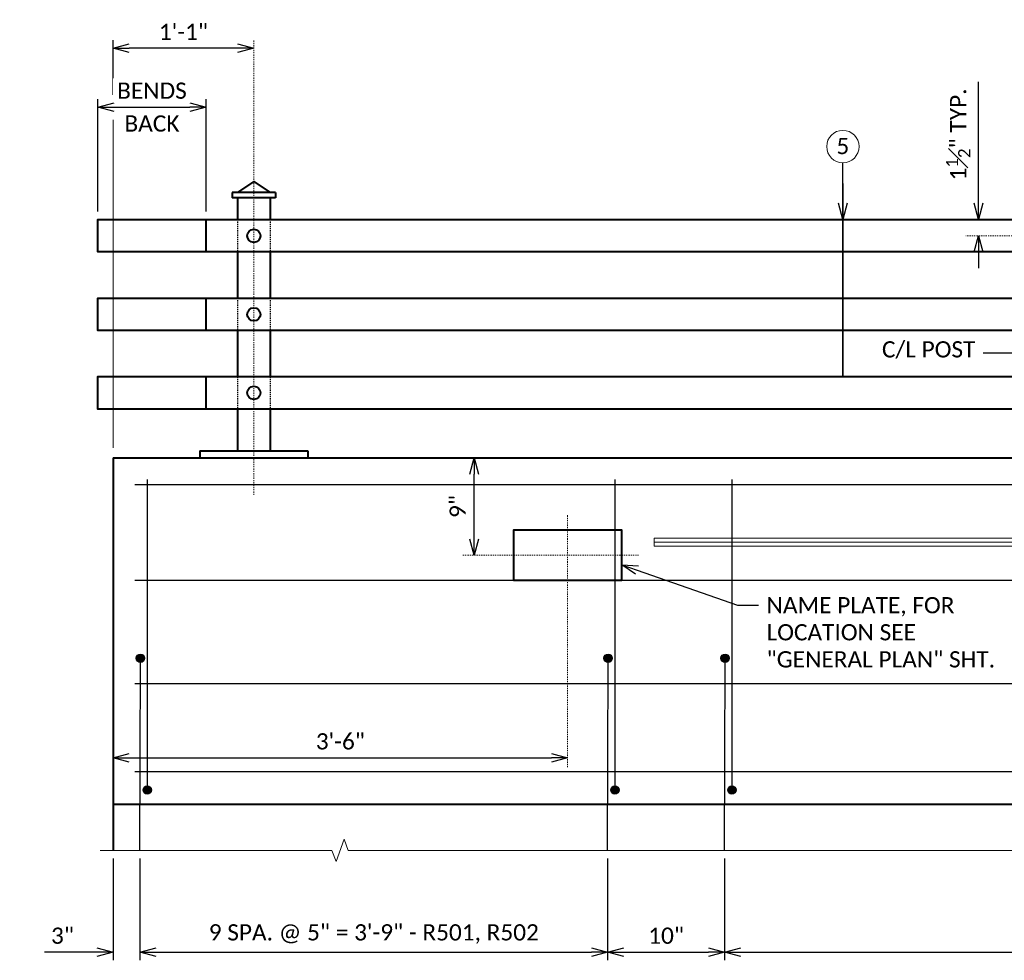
# Model space of a CAD drawing. Extents: x 5346 to 20707, y 13094 to 24070.
# Tile 8 of 14: x 5401 to 5492, y 23937 to 24024. Entities that reach past the tile are written whole.
import ezdxf
from ezdxf import colors
from ezdxf.entities.mleader import LeaderData, LeaderLine
from ezdxf.math import Vec2, Vec3

# ---------------------------------------------------------------- set-up
doc = ezdxf.new("R2010")
doc.units = 0
doc.header["$MEASUREMENT"] = 0
doc.linetypes.add('Wisdot2', pattern=[0.125, 0.0625, -0.0625])
doc.linetypes.add('Wisdot4', pattern=[0.28125, 0.125, -0.0625, 0.03125, -0.0625])
for name, color, linetype, lineweight in [('B_ANNO_BREAK', 7, 'Continuous', 18), ('B_ANNO_DIM', 7, 'Continuous', 18), ('B_CNTR', 1, 'Wisdot4', 18), ('B_CONC_PPT', 12, 'Continuous', 40), ('B_CONC_SDWLK', 14, 'Continuous', 40), ('B_DETAIL', 7, 'Continuous', 18), ('B_DETAIL_HIDDEN', 7, 'Wisdot2', 25), ('B_DETAIL_OBJ', 7, 'Continuous', 40), ('B_REBAR', 5, 'Continuous', 25)]:
    doc.layers.add(name, color=color, linetype=linetype, lineweight=lineweight)
doc.styles.add('Annotative', font='calibri.ttf', dxfattribs={"height": 0.0625})
doc.styles.get("Standard").update_dxf_attribs({"font": 'calibri.ttf'})
doc.dimstyles.new('Annotative', dxfattribs={"dimscale": 0, "dimtxt": 0.0625, "dimasz": 0.0625, "dimexe": 0.03125, "dimexo": 0.03125, "dimgap": 0.03125, "dimtad": 1, "dimdec": 3, "dimzin": 3, "dimdsep": 46, "dimlunit": 4, "dimtxsty": 'Standard', "dimblk": 'OPEN30', "dimcen": 0.03125, "dimaunit": 1, "dimadec": 0, "dimazin": 3, "dimtfac": 0.75, "dimtdec": 3, "dimtofl": 0, "dimtmove": 0, "dimatfit": 3, "dimldrblk": 'OPEN30', "dimfxl": 1, "dimtfill": 1, "dimfrac": 1, "dimtolj": 1, "dimtzin": 0, "dimarcsym": 0})

# ---------------------------------------------------------------- blocks, each defined once
blk = doc.blocks.new('AnonymousCell91')
at = {"layer": 'B_REBAR'}
h = blk.add_hatch(color=256, dxfattribs=at)
edge = h.paths.add_edge_path()
edge.add_arc((0, -14.152), 0.386, 0, 360)
blk.add_line((0, 14.538), (0, -13.766), dxfattribs=at)
blk.add_circle((0, -14.152), 0.386, dxfattribs=at)
blk = doc.blocks.new('AnonymousCell92')
at = {"layer": 'B_REBAR'}
h = blk.add_hatch(color=256, dxfattribs=at)
edge = h.paths.add_edge_path()
edge.add_arc((0, 8.686), 0.386, 0, 360)
blk.add_line((-0.04, -9.072), (0, 8.301), dxfattribs=at)
blk.add_circle((0, 8.686), 0.386, dxfattribs=at)
blk = doc.blocks.new('_Open30')
at = {"color": 0, "linetype": 'ByBlock', "lineweight": -2}
for p, q in [((-1, 0.268), (0, 0)), ((0, 0), (-1, -0.268)), ((0, 0), (-1, 0))]:
    blk.add_line(p, q, dxfattribs=at)
blk = doc.blocks.new('*D53')
at = {"layer": 'B_ANNO_DIM', "color": 0, "lineweight": -2, "transparency": 16777216}
blk.add_line((5442.604, 23976.17), (5442.604, 23982.174), dxfattribs=at)
at = {"layer": 'Defpoints', "color": 0, "transparency": 16777216}
for p in [(5442.604, 23983.674), (5442.604, 23983.674), (5442.604, 23974.67)]:
    blk.add_point(p, dxfattribs=at)
at = {"layer": 'B_ANNO_DIM', "color": 0, "lineweight": -2, "transparency": 16777216, "xscale": 1.5, "yscale": 1.5, "zscale": 1.5}
for p, rotation in [((5442.604, 23983.674), 90), ((5442.604, 23974.67), 270)]:
    blk.add_blockref('_Open30', p, dxfattribs=dict(at, rotation=rotation))
at = {"layer": 'B_ANNO_DIM', "color": 0, "transparency": 16777216, "insert": (5441.085, 23979.172), "char_height": 1.5, "attachment_point": 5, "rotation": 90, "bg_fill": 3, "box_fill_scale": 1.25, "bg_fill_color": 256, "bg_fill_true_color": 13158600, "bg_fill_transparency": 0}
blk.add_mtext('\\A1;9"', dxfattribs=at)
blk = doc.blocks.new('*D54')
at = {"layer": 'B_ANNO_DIM', "color": 0, "lineweight": -2, "transparency": 16777216}
blk.add_line((5410.746, 23955.949), (5449.746, 23955.949), dxfattribs=at)
at = {"layer": 'Defpoints', "color": 0, "transparency": 16777216}
for p in [(5409.246, 23955.949), (5451.246, 23955.949), (5451.246, 23955.949)]:
    blk.add_point(p, dxfattribs=at)
at = {"layer": 'B_ANNO_DIM', "color": 0, "lineweight": -2, "transparency": 16777216, "xscale": 1.5, "yscale": 1.5, "zscale": 1.5, "rotation": 180}
blk.add_blockref('_Open30', (5409.246, 23955.949), dxfattribs=at)
at = {"layer": 'B_ANNO_DIM', "color": 0, "lineweight": -2, "transparency": 16777216, "xscale": 1.5, "yscale": 1.5, "zscale": 1.5}
blk.add_blockref('_Open30', (5451.246, 23955.949), dxfattribs=at)
at = {"layer": 'B_ANNO_DIM', "color": 0, "transparency": 16777216, "insert": (5430.246, 23957.468), "char_height": 1.5, "attachment_point": 5, "bg_fill": 3, "box_fill_scale": 1.25, "bg_fill_color": 256, "bg_fill_true_color": 13158600, "bg_fill_transparency": 0}
blk.add_mtext('\\A1;3\'-6"', dxfattribs=at)
blk = doc.blocks.new('*D55')
at = {"layer": 'B_ANNO_DIM', "color": 0, "lineweight": -2, "transparency": 16777216}
for p, q in [((5409.246, 23946.648), (5409.246, 23937.252)), ((5411.73, 23946.648), (5411.73, 23937.252)), ((5407.746, 23938.002), (5402.899, 23938.002)), ((5413.23, 23938.002), (5414.73, 23938.002))]:
    blk.add_line(p, q, dxfattribs=at)
at = {"layer": 'Defpoints', "color": 0, "transparency": 16777216}
for p in [(5409.246, 23947.398), (5411.73, 23947.398), (5409.246, 23938.002)]:
    blk.add_point(p, dxfattribs=at)
at = {"layer": 'B_ANNO_DIM', "color": 0, "lineweight": -2, "transparency": 16777216, "xscale": 1.5, "yscale": 1.5, "zscale": 1.5}
blk.add_blockref('_Open30', (5409.246, 23938.002), dxfattribs=at)
at = {"layer": 'B_ANNO_DIM', "color": 0, "lineweight": -2, "transparency": 16777216, "xscale": 1.5, "yscale": 1.5, "zscale": 1.5, "rotation": 180}
blk.add_blockref('_Open30', (5411.73, 23938.002), dxfattribs=at)
at = {"layer": 'B_ANNO_DIM', "color": 0, "transparency": 16777216, "insert": (5404.572, 23939.52), "char_height": 1.5, "attachment_point": 5, "bg_fill": 3, "box_fill_scale": 1.25, "bg_fill_color": 256, "bg_fill_true_color": 13158600, "bg_fill_transparency": 0}
blk.add_mtext('\\A1;3"', dxfattribs=at)
blk = doc.blocks.new('*D56')
at = {"layer": 'B_ANNO_DIM', "color": 0, "lineweight": -2, "transparency": 16777216}
for p, q in [((5454.94, 23946.648), (5454.94, 23937.252)), ((5413.23, 23938.002), (5453.44, 23938.002))]:
    blk.add_line(p, q, dxfattribs=at)
at = {"layer": 'Defpoints', "color": 0, "transparency": 16777216}
for p in [(5454.94, 23947.398), (5411.73, 23938.002), (5454.94, 23938.002)]:
    blk.add_point(p, dxfattribs=at)
at = {"layer": 'B_ANNO_DIM', "color": 0, "lineweight": -2, "transparency": 16777216, "xscale": 1.5, "yscale": 1.5, "zscale": 1.5, "rotation": 180}
blk.add_blockref('_Open30', (5411.73, 23938.002), dxfattribs=at)
at = {"layer": 'B_ANNO_DIM', "color": 0, "lineweight": -2, "transparency": 16777216, "xscale": 1.5, "yscale": 1.5, "zscale": 1.5}
blk.add_blockref('_Open30', (5454.94, 23938.002), dxfattribs=at)
at = {"layer": 'B_ANNO_DIM', "color": 0, "transparency": 16777216, "insert": (5433.335, 23939.684), "char_height": 1.5, "attachment_point": 5, "bg_fill": 3, "box_fill_scale": 1.25, "bg_fill_color": 256, "bg_fill_true_color": 13158600, "bg_fill_transparency": 0}
blk.add_mtext('\\A1;9 SPA. @ 5" = 3\'-9" - R501, R502', dxfattribs=at)
blk = doc.blocks.new('*D57')
at = {"layer": 'B_ANNO_DIM', "color": 0, "lineweight": -2, "transparency": 16777216}
for p, q in [((5465.746, 23946.648), (5465.746, 23937.252)), ((5456.44, 23938.002), (5464.246, 23938.002))]:
    blk.add_line(p, q, dxfattribs=at)
at = {"layer": 'Defpoints', "color": 0, "transparency": 16777216}
for p in [(5465.746, 23947.398), (5454.94, 23938.002), (5465.746, 23938.002)]:
    blk.add_point(p, dxfattribs=at)
at = {"layer": 'B_ANNO_DIM', "color": 0, "lineweight": -2, "transparency": 16777216, "xscale": 1.5, "yscale": 1.5, "zscale": 1.5, "rotation": 180}
blk.add_blockref('_Open30', (5454.94, 23938.002), dxfattribs=at)
at = {"layer": 'B_ANNO_DIM', "color": 0, "lineweight": -2, "transparency": 16777216, "xscale": 1.5, "yscale": 1.5, "zscale": 1.5}
blk.add_blockref('_Open30', (5465.746, 23938.002), dxfattribs=at)
at = {"layer": 'B_ANNO_DIM', "color": 0, "transparency": 16777216, "insert": (5460.343, 23939.52), "char_height": 1.5, "attachment_point": 5, "bg_fill": 3, "box_fill_scale": 1.25, "bg_fill_color": 256, "bg_fill_true_color": 13158600, "bg_fill_transparency": 0}
blk.add_mtext('\\A1;10"', dxfattribs=at)
blk = doc.blocks.new('*D81')
at = {"layer": 'B_ANNO_DIM', "color": 0, "lineweight": -2, "transparency": 16777216}
for p, q in [((263.504, 128.866), (263.504, 119.47)), ((121.004, 120.22), (262.004, 120.22))]:
    blk.add_line(p, q, dxfattribs=at)
at = {"layer": 'Defpoints', "color": 0, "transparency": 16777216}
for p in [(263.504, 129.616), (119.504, 120.22), (263.504, 120.22)]:
    blk.add_point(p, dxfattribs=at)
at = {"layer": 'B_ANNO_DIM', "color": 0, "lineweight": -2, "transparency": 16777216, "xscale": 1.5, "yscale": 1.5, "zscale": 1.5, "rotation": 180}
blk.add_blockref('_Open30', (119.504, 120.22), dxfattribs=at)
at = {"layer": 'B_ANNO_DIM', "color": 0, "lineweight": -2, "transparency": 16777216, "xscale": 1.5, "yscale": 1.5, "zscale": 1.5}
blk.add_blockref('_Open30', (263.504, 120.22), dxfattribs=at)
at = {"layer": 'B_ANNO_DIM', "color": 0, "transparency": 16777216, "insert": (191.504, 121.902), "char_height": 1.5, "attachment_point": 5, "bg_fill": 3, "box_fill_scale": 1.25, "bg_fill_color": 256, "bg_fill_true_color": 13158600, "bg_fill_transparency": 0}
blk.add_mtext('\\A1;    SPA. @ 10" =               - R501, R502', dxfattribs=at)
blk = doc.blocks.new('POST ELEVATION')
at = {"layer": 'B_DETAIL_HIDDEN', "ltscale": 0.5}
for p, q in [((-1.496, 22.011), (-1.496, 19.013)), ((1.504, 22.011), (1.504, 19.013)), ((-1.496, 14.748), (-1.496, 11.75)), ((1.504, 14.748), (1.504, 11.75)), ((-1.496, 7.498), (-1.496, 4.5)), ((1.504, 7.498), (1.504, 4.5))]:
    blk.add_line(p, q, dxfattribs=at)
at = {"layer": 'B_DETAIL_OBJ'}
for p, q in [((0, 25.515), (-1.496, 24.515)), ((0, 25.515), (1.504, 24.515)), ((2, 24.515), (-2, 24.515)), ((-2, 24.515), (-2, 24.011)), ((2, 24.011), (-2, 24.011)), ((-1.496, 24.011), (-1.496, 22.011)), ((1.504, 24.011), (1.504, 22.011)), ((2, 24.515), (2, 24.011)), ((-1.496, 19.013), (-1.496, 14.75)), ((1.504, 19.013), (1.504, 14.75)), ((-1.496, 11.75), (-1.496, 7.5)), ((1.504, 11.75), (1.504, 7.5)), ((-1.496, 4.5), (-1.496, 0.635)), ((1.504, 4.5), (1.504, 0.635)), ((-4.992, 0.635), (5.008, 0.635)), ((-4.992, 0.635), (-4.992, 0.003)), ((5.008, 0.635), (5.008, 0.003))]:
    blk.add_line(p, q, dxfattribs=at)
for centre in [(0, 20.509), (0, 13.25), (0.004, 5.999)]:
    blk.add_circle(centre, 0.608, dxfattribs=at)
blk = doc.blocks.new('*D59')
at = {"layer": 'B_ANNO_DIM', "color": 0, "lineweight": -2, "transparency": 16777216}
for p, q in [((5409.246, 24017.188), (5409.246, 24022.265)), ((5420.746, 24021.515), (5410.746, 24021.515))]:
    blk.add_line(p, q, dxfattribs=at)
at = {"layer": 'Defpoints', "color": 0, "transparency": 16777216}
for p in [(5409.246, 24021.515), (5422.246, 24021.515), (5409.246, 24016.438)]:
    blk.add_point(p, dxfattribs=at)
at = {"layer": 'B_ANNO_DIM', "color": 0, "lineweight": -2, "transparency": 16777216, "xscale": 1.5, "yscale": 1.5, "zscale": 1.5, "rotation": 180}
blk.add_blockref('_Open30', (5409.246, 24021.515), dxfattribs=at)
at = {"layer": 'B_ANNO_DIM', "color": 0, "lineweight": -2, "transparency": 16777216, "xscale": 1.5, "yscale": 1.5, "zscale": 1.5}
blk.add_blockref('_Open30', (5422.246, 24021.515), dxfattribs=at)
at = {"layer": 'B_ANNO_DIM', "color": 0, "transparency": 16777216, "insert": (5415.746, 24023.017), "char_height": 1.5, "attachment_point": 5, "bg_fill": 3, "box_fill_scale": 1.25, "bg_fill_color": 256, "bg_fill_true_color": 13158600, "bg_fill_transparency": 0}
blk.add_mtext('\\A1;1\'-1"', dxfattribs=at)
blk = doc.blocks.new('*D60')
at = {"layer": 'B_ANNO_DIM', "color": 0, "lineweight": -2, "transparency": 16777216}
for p, q in [((5407.84, 24006.432), (5407.84, 24016.812)), ((5417.836, 24006.432), (5417.836, 24016.812)), ((5409.34, 24016.062), (5416.336, 24016.062))]:
    blk.add_line(p, q, dxfattribs=at)
at = {"layer": 'Defpoints', "color": 0, "transparency": 16777216}
for p in [(5417.836, 24016.062), (5407.84, 24005.682), (5417.836, 24005.682)]:
    blk.add_point(p, dxfattribs=at)
at = {"layer": 'B_ANNO_DIM', "color": 0, "lineweight": -2, "transparency": 16777216, "xscale": 1.5, "yscale": 1.5, "zscale": 1.5, "rotation": 180}
blk.add_blockref('_Open30', (5407.84, 24016.062), dxfattribs=at)
at = {"layer": 'B_ANNO_DIM', "color": 0, "lineweight": -2, "transparency": 16777216, "xscale": 1.5, "yscale": 1.5, "zscale": 1.5}
blk.add_blockref('_Open30', (5417.836, 24016.062), dxfattribs=at)
at = {"layer": 'B_ANNO_DIM', "color": 0, "transparency": 16777216, "char_height": 1.5, "attachment_point": 5, "bg_fill": 3, "box_fill_scale": 1.25, "bg_fill_color": 256, "bg_fill_true_color": 13158600, "bg_fill_transparency": 0}
for s, insert in [('\\A1;BENDS', (5412.838, 24017.58)), ('\\A1;BACK', (5412.838, 24014.547))]:
    blk.add_mtext(s, dxfattribs=dict(at, insert=insert))
blk = doc.blocks.new('*D67')
at = {"layer": 'B_ANNO_DIM', "color": 0, "lineweight": -2, "transparency": 16777216}
for p, q in [((5489.208, 24007.182), (5489.208, 24018.396)), ((5489.208, 24002.683), (5489.208, 24001.183))]:
    blk.add_line(p, q, dxfattribs=at)
at = {"layer": 'Defpoints', "color": 0, "transparency": 16777216}
for p in [(5489.208, 24005.682), (5489.208, 24005.682), (5489.208, 24004.183)]:
    blk.add_point(p, dxfattribs=at)
at = {"layer": 'B_ANNO_DIM', "color": 0, "lineweight": -2, "transparency": 16777216, "xscale": 1.5, "yscale": 1.5, "zscale": 1.5}
for p, rotation in [((5489.208, 24005.682), 270), ((5489.208, 24004.183), 90)]:
    blk.add_blockref('_Open30', p, dxfattribs=dict(at, rotation=rotation))
at = {"layer": 'B_ANNO_DIM', "color": 0, "transparency": 16777216, "insert": (5487.321, 24013.539), "char_height": 1.5, "attachment_point": 5, "rotation": 90, "bg_fill": 3, "box_fill_scale": 1.25, "bg_fill_color": 256, "bg_fill_true_color": 13158600, "bg_fill_transparency": 0}
blk.add_mtext('\\A1;1{\\H0.75x;\\S1#2;}" TYP.', dxfattribs=at)
blk = doc.blocks.new('INS_RAILCOMB3T_BASE')
at = {"layer": 'B_ANNO_BREAK', "flags": 128}
blk.add_lwpolyline([(61.8, 129.6156), (83.2288, 129.6156), (83.604, 128.5847), (84.3545, 130.6466), (84.7298, 129.6156), (150.1316, 129.6156), (150.5068, 128.5847), (151.2573, 130.6466), (151.6326, 129.6156), (222.0795, 129.6156), (222.4547, 128.5847), (223.2052, 130.6466), (223.5804, 129.6156), (293.0516, 129.6156), (293.4269, 128.5847), (294.1773, 130.6466), (294.5526, 129.6156), (317.5057, 129.6156)], dxfattribs=at)
at = {"layer": 'B_ANNO_DIM'}
blk.add_circle((130.4318, 194.6377), 1.4974, dxfattribs=at)
at = {"layer": 'B_CNTR'}
for p, q in [((76.0034, 204.435), (76.0034, 162.4468)), ((153.0905, 186.4006), (141.7841, 186.4006)), ((105.0038, 160.5756), (105.0038, 137.2811)), ((95.3108, 156.8876), (111.5638, 156.8876))]:
    blk.add_line(p, q, dxfattribs=at)
at = {"layer": 'B_CONC_PPT'}
blk.add_line((63.0038, 165.8876), (63.0038, 129.6156), dxfattribs=at)
at = {"layer": 'B_CONC_PPT', "flags": 128}
for points in [[(63.0038, 165.8916), (266.2538, 165.8916), (267.0038, 165.1416)], [(100.0038, 154.5756), (110.0038, 154.5756), (110.0038, 159.1996), (100.0038, 159.1996), (100.0038, 154.5756)]]:
    blk.add_lwpolyline(points, dxfattribs=at)
at = {"layer": 'B_CONC_SDWLK'}
blk.add_line((63.0038, 133.8876), (267.0038, 133.8876), dxfattribs=at)
at = {"layer": 'B_DETAIL'}
for p, q in [((113.0038, 158.0907), (113.0038, 158.4657)), ((267.0038, 158.4657), (113.0038, 158.4657)), ((113.0038, 157.7157), (113.0038, 158.0907)), ((267.0038, 158.0907), (113.0038, 158.0907)), ((267.0038, 157.7157), (113.0038, 157.7157))]:
    blk.add_line(p, q, dxfattribs=at)
at = {"layer": 'B_DETAIL_OBJ'}
for p, q in [((71.5941, 184.9016), (71.5941, 187.8996)), ((71.5941, 177.642), (71.5941, 180.642)), ((71.5941, 170.3916), (71.5941, 173.3896))]:
    blk.add_line(p, q, dxfattribs=at)
at = {"layer": 'B_DETAIL_OBJ', "flags": 128}
for points in [[(231.5394, 184.9016), (61.5981, 184.9016), (61.5981, 187.8996), (231.5394, 187.8996)], [(231.5394, 177.642), (61.5981, 177.642), (61.5981, 180.642), (231.5394, 180.642)], [(231.5394, 170.3916), (61.5981, 170.3916), (61.5981, 173.3916), (231.5394, 173.3916)]]:
    blk.add_lwpolyline(points, dxfattribs=at)
at = {"layer": 'B_REBAR'}
for p, q in [((265.0038, 163.3785), (65.0038, 163.3785)), ((265.0038, 154.5515), (65.0038, 154.5515)), ((265.0038, 145.0005), (65.0038, 145.0005)), ((265.0038, 136.8686), (65.0038, 136.8686))]:
    blk.add_line(p, q, dxfattribs=at)
for name, p in [('AnonymousCell91', (66.1612, 149.3536)), ('AnonymousCell91', (109.3711, 149.3536)), ('AnonymousCell91', (120.1772, 149.3536)), ('AnonymousCell92', (65.5283, 138.6881)), ('AnonymousCell92', (108.7381, 138.6881)), ('AnonymousCell92', (119.5442, 138.6881))]:
    blk.add_blockref(name, p)
at = {"layer": 'B_ANNO_DIM'}
blk.add_blockref('POST ELEVATION', (76.0034, 165.8916), dxfattribs=at)
at = {"layer": 'B_ANNO_DIM', "insert": (130.428, 194.681), "char_height": 1.5, "width": 3.189236, "attachment_point": 5, "style": 'Annotative'}
blk.add_mtext('5', dxfattribs=at)
at = {"layer": 'B_ANNO_DIM', "style": 'Annotative'}
for tag, p in [('SHT', (195.6155, 204.5169)), ('BAR15', (345.6116, 131.0624)), ('BAR12', (20.4825, 59.9504)), ('BAR13', (20.5031, 55.4417)), ('BAR14', (20.5078, 28.9089))]:
    blk.add_attdef(tag, p, '', height=1.5, dxfattribs=at)
at = {"layer": 'B_ANNO_DIM'}
ml = blk.add_multileader_mtext('Standard', dxfattribs=at)
ml.set_content('', color=256)
ml.set_leader_properties()
ml.set_arrow_properties(name='OPEN30')
ml.build(insert=Vec2(0, 0))
ml.multileader.update_dxf_attribs({"text_right_attachment_type": 3, "dogleg_length": 0.0625, "arrow_head_size": 1.5, "scale": 24})
ctx = ml.context
ctx.base_point, ctx.scale, ctx.char_height, ctx.arrow_head_size, ctx.landing_gap_size, ctx.plane_origin, ctx.plane_x_axis, ctx.plane_y_axis = Vec3(130.4318, 194.6403), 24, 1.5, 1.5, 0.75, Vec3(130.4318, 185.6187), Vec3(0, -1), Vec3(1, 0)
ctx.right_attachment = 3
notes = []
notes.append((ctx, [(0, (1, 1, 0), (130.4318, 191.5197), (0, 1), 1.6206, [(2, [(130.4318, 187.8996), (130.4318, 190.9387), (130.4318, 191.2292), (130.4318, 180.642), (130.4318, 173.3916)], 0, [])])]))
ctx.mtext.insert, ctx.mtext.text_direction, ctx.mtext.rotation, ctx.mtext.flow_direction = Vec3(131.1818, 193.8903), Vec3(0, -1), 4.712389, 5
ml = blk.add_multileader_mtext('Standard', dxfattribs=at)
ml.set_content('C/L POST', color=256)
ml.set_leader_properties()
ml.set_arrow_properties(name='OPEN30')
ml.build(insert=Vec2(0, 0))
ml.multileader.update_dxf_attribs({"text_right_attachment_type": 3, "dogleg_length": 0.0625, "arrow_head_size": 1.5, "scale": 24})
ctx = ml.context
ctx.base_point, ctx.scale, ctx.char_height, ctx.arrow_head_size, ctx.landing_gap_size, ctx.plane_origin = Vec3(133.2953, 175.745), 24, 1.5, 1.5, 0.75, Vec3(151.0034, 175.5488)
ctx.right_attachment = 3
notes.append((ctx, [(0, (1, 1, 0), (144.8891, 175.5488), (-1, 0), 1.5, [(0, [(151.0034, 175.5488), (144.8891, 175.5488), (144.8891, 175.5488)], 0, [])])]))
ctx.mtext.insert, ctx.mtext.flow_direction = Vec3(134.0453, 176.6571), 5
ml = blk.add_multileader_mtext('Standard', dxfattribs=at)
ml.set_content('\\A1;NAME PLATE, FOR \\PLOCATION SEE\\P"GENERAL PLAN" SHT.', color=256)
ml.set_leader_properties()
ml.set_arrow_properties(name='OPEN30')
ml.build(insert=Vec2(0, 0))
ml.multileader.update_dxf_attribs({"text_right_attachment_type": 3, "dogleg_length": 0.0625, "arrow_head_size": 1.5, "scale": 24})
ctx = ml.context
ctx.base_point, ctx.scale, ctx.char_height, ctx.arrow_head_size, ctx.landing_gap_size, ctx.plane_origin = Vec3(122.6327, 152.2618), 24, 1.5, 1.5, 0.75, Vec3(119.3117, 156.7458)
ctx.right_attachment = 3
notes.append((ctx, [(0, (1, 1, 0), (121.1327, 152.2618), (1, 0), 1.5, [(0, [(110.0038, 156.0146), (120.6909, 152.2618), (120.8917, 152.2618)], 0, [])])]))
ctx.mtext.insert, ctx.mtext.flow_direction = Vec3(123.3827, 153.0228), 5
for ctx, leaders in notes:
    for number, flags, end, landing, length, lines in leaders:
        leader = LeaderData()
        leader.index, (leader.has_last_leader_line, leader.has_dogleg_vector, leader.attachment_direction) = number, flags
        leader.last_leader_point, leader.dogleg_vector, leader.dogleg_length = Vec3(end), Vec3(landing), length
        for number, points, colour, breaks in lines:
            line = LeaderLine()
            line.index, line.vertices, line.color, line.breaks = number, Vec3.list(points), colors.encode_raw_color(colour), breaks
            leader.lines.append(line)
        ctx.leaders.append(leader)
dim = blk.add_linear_dim(base=(63.0038, 203.7326), p1=(76.0034, 203.7326), p2=(63.0038, 198.6559), dimstyle='Annotative', dxfattribs=at)
dim.commit()
dim.dimension.update_dxf_attribs({"geometry": '*D59', "text_midpoint": (69.5036, 205.2343), "insert": (-5346.2422, -23817.7824)})
dim = blk.add_linear_dim(base=(142.9658, 187.8996), p1=(142.9658, 186.4006), p2=(142.9658, 187.8996), angle=90, text='<> TYP.', dimstyle='Annotative', dxfattribs=at)
dim.commit()
dim.dimension.update_dxf_attribs({"geometry": '*D67', "text_midpoint": (141.0787, 195.7564), "insert": (-5346.2422, -23817.7824)})
dim = blk.add_linear_dim(base=(96.3614, 165.8916), p1=(96.3614, 156.8876), p2=(96.3614, 165.8916), angle=90, dimstyle='Annotative', dxfattribs=at)
dim.commit()
dim.dimension.update_dxf_attribs({"geometry": '*D53', "text_midpoint": (94.8429, 161.3896), "insert": (-5346.2422, -23817.7824)})
dim = blk.add_linear_dim(base=(105.0038, 138.1669), p1=(63.0038, 138.1669), p2=(105.0038, 138.1669), dimstyle='Annotative', override={"dimscale": 24, "dimtix": 0, "dimtofl": 0, "dimtmove": 0, "dimatfit": 3}, dxfattribs=at)
dim.commit()
dim.dimension.update_dxf_attribs({"geometry": '*D54', "text_midpoint": (84.0038, 139.6853), "insert": (-5346.2422, -23817.7824)})
dim = blk.add_linear_dim(base=(63.0038, 120.2196), p1=(65.4878, 129.6156), p2=(63.0038, 129.6156), text='3"', dimstyle='Annotative', dxfattribs=at)
dim.commit()
dim.dimension.update_dxf_attribs({"geometry": '*D55', "text_midpoint": (58.3301, 121.7381), "insert": (-5346.2422, -23817.7824)})
for base, p1, p2, text, picture, middle in [((71.5941, 198.2792), (61.5981, 187.8996), (71.5941, 187.8996), 'BENDS\\XBACK', '*D60', (66.5961, 198.2792)), ((108.6977, 120.2196), (65.4878, 120.2196), (108.6977, 129.6156), '9 SPA. @ 5" = 3\'-9" - R501, R502', '*D56', (87.0927, 121.9019))]:
    dim = blk.add_linear_dim(base=base, p1=p1, p2=p2, text=text, dimstyle='Annotative', dxfattribs=at)
    dim.commit()
    dim.dimension.update_dxf_attribs({"geometry": picture, "text_midpoint": middle, "insert": (-5346.2422, -23817.7824)})
blk.add_line((63.0038, 166.8185), (63.0038, 197.1173), dxfattribs=at)
dim = blk.add_linear_dim(base=(119.5038, 120.2196), p1=(108.6977, 120.2196), p2=(119.5038, 129.6156), text='10"', dimstyle='Annotative', dxfattribs=at)
dim.commit()
dim.dimension.update_dxf_attribs({"geometry": '*D57', "text_midpoint": (114.1007, 121.7381), "insert": (-5346.2422, -23817.7824)})
dim = blk.add_linear_dim(base=(263.5038, 120.2196), p1=(119.5038, 120.2196), p2=(263.5038, 129.6156), text='    SPA. @ 10" =               - R501, R502', dimstyle='Annotative', dxfattribs=at)
dim.commit()
dim.dimension.update_dxf_attribs({"geometry": '*D81', "text_midpoint": (191.5038, 121.9019)})
at = {"layer": 'B_ANNO_DIM', "style": 'Annotative'}
for tag, p in [('SPA3', (173.5597, 121.2897)), ('DIM1', (189.7499, 121.3362))]:
    blk.add_attdef(tag, p, '', height=1.5, dxfattribs=at)

msp = doc.modelspace()

# ---------------------------------------------------------------- block references
msp.add_blockref('INS_RAILCOMB3T_BASE', (5346.242, 23817.782))

doc.saveas('drawing.dxf')
